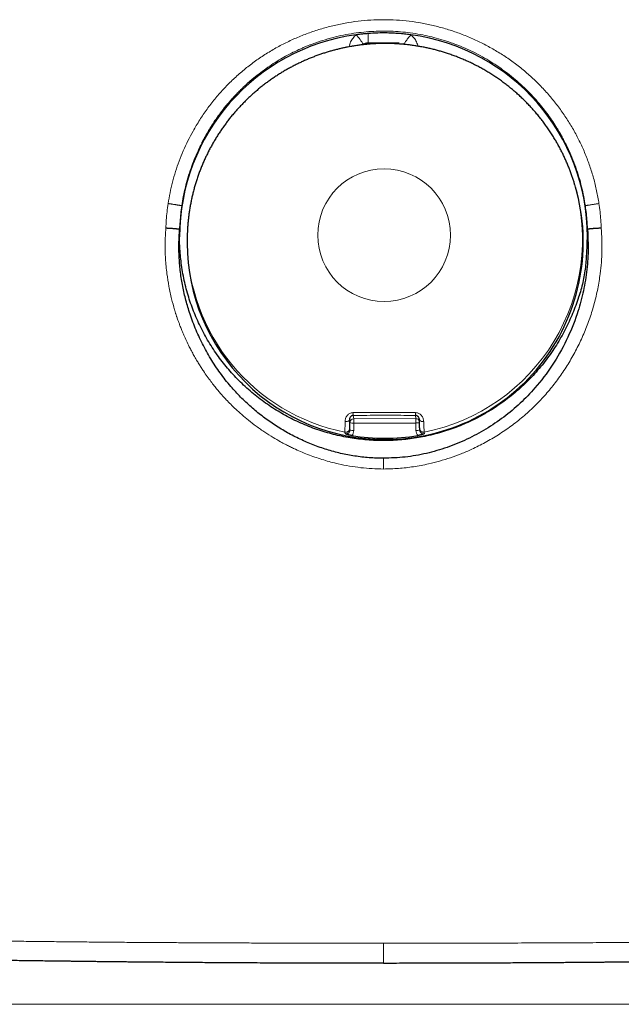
# Model space of a CAD drawing. Header units: millimetres. Extents: x 8 to 693, y 12 to 484.
# Tile 19 of 46: x 352 to 368, y 439 to 464. Entities that reach past the tile are written whole.
import ezdxf

# ---------------------------------------------------------------- set-up
doc = ezdxf.new("R2010")
doc.units = ezdxf.units.MM

msp = doc.modelspace()

# ---------------------------------------------------------------- linework, layer by layer
at = {"color": 7, "linetype": 'Continuous', "lineweight": 30}
for p, q in [((360.971, 463.533), (360.984, 463.545)), ((366.44, 459.868), (366.419, 459.938)), ((356.245, 458.68), (356.25, 458.781)), ((366.75, 458.783), (366.755, 458.674)), ((356.446, 458.493), (356.446, 458.42)), ((362.42, 453.901), (362.425, 453.869)), ((362.428, 453.646), (362.433, 453.604)), ((362.434, 453.604), (362.435, 453.6))]:
    msp.add_line(p, q, dxfattribs=at)
at = {"color": 252, "linetype": 'Continuous', "lineweight": 0}
for p, q in [((360.721, 453.991), (360.733, 453.907)), ((362.333, 453.908), (362.321, 453.992)), ((360.633, 453.808), (360.623, 453.876)), ((360.633, 453.615), (360.633, 453.808)), ((360.733, 453.907), (362.333, 453.908)), ((360.735, 453.796), (360.734, 453.603)), ((362.335, 453.796), (360.735, 453.796)), ((362.334, 453.604), (362.335, 453.796)), ((360.513, 453.518), (360.507, 453.56)), ((360.627, 453.657), (360.633, 453.615)), ((362.547, 453.561), (362.552, 453.519)), ((384.5, 438.833), (338.5, 438.833))]:
    msp.add_line(p, q, dxfattribs=at)
at = {"color": 252, "linetype": 'Continuous', "lineweight": 0, "flags": 128}
for points in [[(361.101, 463.583), (361.101, 463.583), (361.102, 463.583), (361.102, 463.585), (361.103, 463.591), (361.103, 463.6), (361.104, 463.612), (361.104, 463.626), (361.104, 463.644), (361.105, 463.664), (361.105, 463.686), (361.105, 463.71), (361.105, 463.736), (361.105, 463.763), (361.105, 463.792), (361.105, 463.821)], [(362.202, 463.789), (362.183, 463.766), (362.165, 463.742), (362.146, 463.719), (362.129, 463.696), (362.112, 463.675), (362.096, 463.654), (362.081, 463.635), (362.067, 463.617), (362.055, 463.6), (362.044, 463.586), (362.035, 463.573), (362.027, 463.563), (362.022, 463.555), (362.018, 463.549), (362.016, 463.545), (362.015, 463.544), (362.017, 463.545), (362.021, 463.548)], [(360.623, 453.876), (360.621, 453.868), (360.616, 453.86), (360.607, 453.853), (360.595, 453.846), (360.581, 453.84), (360.565, 453.836), (360.547, 453.833), (360.529, 453.832), (360.51, 453.832)], [(361.5, 452.888), (361.5, 452.878), (361.5, 452.864), (361.5, 452.848), (361.5, 452.829), (361.5, 452.808), (361.5, 452.785), (361.5, 452.759), (361.5, 452.732), (361.5, 452.703), (361.5, 452.674), (361.5, 452.643), (361.5, 452.612)], [(361.5, 440.405), (361.5, 440.366), (361.5, 440.328), (361.5, 440.29), (361.5, 440.252), (361.5, 440.216), (361.5, 440.18), (361.5, 440.146), (361.5, 440.113), (361.5, 440.082), (361.5, 440.053), (361.5, 440.026), (361.5, 440.001), (361.5, 439.978), (361.5, 439.958), (361.5, 439.941), (361.5, 439.926), (361.5, 439.914), (361.5, 439.905), (361.5, 439.899), (361.5, 439.896)]]:
    msp.add_lwpolyline(points, dxfattribs=at)
at = {"color": 7, "linetype": 'Continuous', "lineweight": 30, "flags": 128}
msp.add_lwpolyline([(361.5, 439.896), (361.5, 439.896), (361.5, 439.896)], dxfattribs=at)
at = {"color": 252, "linetype": 'Continuous', "lineweight": 0}
msp.add_circle((361.514, 458.632), 1.708, dxfattribs=at)
at = {"color": 7, "linetype": 'Continuous', "lineweight": 30}
for centre, radius, start, end in [((361.498, 458.588), 5.248, 97.6626, 179.9855), ((361.502, 458.588), 5.248, 0.0143, 82.3376), ((361.559, 458.455), 5.081, 269.7535, 16.147), ((361.514, 458.443), 5.068, 180.2538, 270.2641), ((361.531, 458.535), 5.132, 260.5105, 279.56)]:
    msp.add_arc(centre, radius, start, end, dxfattribs=at)
at = {"color": 252, "linetype": 'Continuous', "lineweight": 0}
for centre, radius, start, end in [((357.935, 461.418), 3.718, 34.8821, 39.6327), ((361.559, 458.525), 5.061, 281.2595, 16.2108), ((361.494, 458.51), 5.048, 180.1946, 258.7287), ((360.97, 454.056), 0.257, 178.316, 194.6694), ((361.911, 454.058), 0.415, 350.852, 0.9351), ((360.733, 453.807), 0.0999, 89.8567, 179.6744), ((360.711, 454.032), 0.238, 250.7977, 275.6597), ((358.589, 453.82), 2.146, 359.3384, 2.3134), ((362.333, 453.808), 0.0997, 23.9207, 90.187), ((360.189, 453.821), 2.146, 359.3384, 2.3134), ((362.345, 454.23), 0.433, 268.5788, 280.5421), ((362.51, 453.947), 0.116, 222.2967, 281.1317), ((360.711, 453.84), 0.238, 250.7977, 275.6597), ((360.536, 453.604), 0.198, 318.5953, 359.846), ((362.356, 453.859), 0.255, 265.1296, 287.3118), ((362.532, 453.604), 0.197, 179.9275, 221.339)]:
    msp.add_arc(centre, radius, start, end, dxfattribs=at)
for points, knots in [([(355.956, 459.445), (355.971, 459.538), (356.002, 459.724), (356.067, 459.999), (356.146, 460.271), (356.239, 460.539), (356.345, 460.803), (356.464, 461.06), (356.604, 461.326), (356.767, 461.599), (356.954, 461.875), (357.156, 462.137), (357.372, 462.386), (357.603, 462.62), (357.847, 462.841), (358.105, 463.047), (358.375, 463.237), (358.657, 463.412), (358.949, 463.569), (359.249, 463.71), (359.557, 463.832), (359.871, 463.938), (360.191, 464.024), (360.515, 464.092), (360.842, 464.141), (361.171, 464.172), (361.39, 464.176), (361.5, 464.178)], [0, 0, 0, 0, 0.035651, 0.07119, 0.106724, 0.142488, 0.178251, 0.213869, 0.249436, 0.291931, 0.333931, 0.375583, 0.417036, 0.458444, 0.499958, 0.541443, 0.583152, 0.625252, 0.666777, 0.70846, 0.750472, 0.792098, 0.833695, 0.875451, 0.917132, 0.958581, 1, 1, 1, 1]), ([(367.044, 459.445), (367.026, 459.554), (366.989, 459.773), (366.909, 460.095), (366.811, 460.411), (366.694, 460.72), (366.56, 461.021), (366.408, 461.313), (366.239, 461.596), (366.053, 461.868), (365.852, 462.129), (365.636, 462.377), (365.405, 462.613), (365.159, 462.835), (364.901, 463.042), (364.63, 463.234), (364.349, 463.408), (364.058, 463.566), (363.758, 463.707), (363.451, 463.831), (363.136, 463.936), (362.816, 464.023), (362.492, 464.092), (362.163, 464.141), (361.832, 464.172), (361.611, 464.176), (361.5, 464.178)], [0, 0, 0, 0, 0.041904, 0.08364, 0.125253, 0.166778, 0.208246, 0.249686, 0.291119, 0.332568, 0.374052, 0.415594, 0.457214, 0.498938, 0.540705, 0.582447, 0.624179, 0.665907, 0.707637, 0.74937, 0.791106, 0.832848, 0.874599, 0.916366, 0.95816, 1, 1, 1, 1]), ([(356.306, 459.387), (356.319, 459.466), (356.345, 459.626), (356.398, 459.868), (356.464, 460.114), (356.542, 460.353), (356.629, 460.584), (356.72, 460.798), (356.791, 460.945), (356.833, 461.027), (356.846, 461.053), (356.86, 461.078), (356.873, 461.104), (356.887, 461.13), (356.921, 461.191), (356.978, 461.292), (357.064, 461.434), (357.163, 461.585), (357.276, 461.744), (357.38, 461.88), (357.47, 461.991), (357.543, 462.076), (357.619, 462.162), (357.7, 462.249), (357.786, 462.337), (357.875, 462.425), (357.97, 462.514), (358.094, 462.624), (358.248, 462.752), (358.431, 462.89), (358.614, 463.017), (358.797, 463.132), (358.984, 463.24), (359.174, 463.339), (359.319, 463.408), (359.413, 463.449), (359.455, 463.467), (359.498, 463.485), (359.54, 463.502), (359.582, 463.519), (359.623, 463.535), (359.74, 463.579), (359.931, 463.645), (360.199, 463.722), (360.465, 463.783), (360.729, 463.829), (360.99, 463.861), (361.246, 463.881), (361.416, 463.883), (361.5, 463.884)], [0, 0, 0, 0, 0.031975, 0.064945, 0.098911, 0.133878, 0.165478, 0.197855, 0.226991, 0.230851, 0.234722, 0.238603, 0.242495, 0.246397, 0.250309, 0.270544, 0.292728, 0.316861, 0.342944, 0.370977, 0.385457, 0.400408, 0.415829, 0.43172, 0.448082, 0.464914, 0.482216, 0.499988, 0.531638, 0.562358, 0.592148, 0.621008, 0.648938, 0.678588, 0.707115, 0.713365, 0.719558, 0.725695, 0.731775, 0.737799, 0.743766, 0.749677, 0.787617, 0.824826, 0.861307, 0.897062, 0.932094, 0.966406, 1, 1, 1, 1]), ([(361.5, 463.884), (361.582, 463.883), (361.748, 463.881), (362, 463.862), (362.255, 463.831), (362.503, 463.789), (362.742, 463.736), (362.915, 463.689), (363.032, 463.654), (363.093, 463.635), (363.153, 463.616), (363.214, 463.595), (363.274, 463.573), (363.386, 463.532), (363.551, 463.466), (363.769, 463.368), (363.991, 463.254), (364.208, 463.13), (364.417, 462.996), (364.567, 462.89), (364.669, 462.815), (364.721, 462.774), (364.774, 462.732), (364.826, 462.69), (364.879, 462.646), (364.981, 462.558), (365.126, 462.426), (365.304, 462.247), (365.463, 462.071), (365.606, 461.899), (365.736, 461.728), (365.854, 461.56), (365.956, 461.401), (366.02, 461.295), (366.052, 461.238), (366.062, 461.221), (366.071, 461.205), (366.08, 461.188), (366.09, 461.172), (366.142, 461.076), (366.233, 460.9), (366.349, 460.641), (366.448, 460.384), (366.531, 460.129), (366.599, 459.878), (366.654, 459.631), (366.681, 459.468), (366.694, 459.387)], [0, 0, 0, 0, 0.03291, 0.06651, 0.100802, 0.135789, 0.167155, 0.199064, 0.207511, 0.215996, 0.224518, 0.233078, 0.241675, 0.250309, 0.280804, 0.312748, 0.34614, 0.380983, 0.412845, 0.445832, 0.454658, 0.463561, 0.472541, 0.481598, 0.490733, 0.499944, 0.53563, 0.569369, 0.601161, 0.631005, 0.658901, 0.687338, 0.713419, 0.734422, 0.737037, 0.739621, 0.742174, 0.744695, 0.747186, 0.749645, 0.788552, 0.826409, 0.863216, 0.898977, 0.933692, 0.967366, 1, 1, 1, 1]), ([(360.798, 463.789), (360.783, 463.776), (360.753, 463.751), (360.714, 463.707), (360.68, 463.658), (360.651, 463.605), (360.629, 463.55), (360.615, 463.507), (360.612, 463.484), (360.611, 463.479)], [0, 0, 0, 0, 0.1595734, 0.3183479, 0.4784583, 0.6419871, 0.8048222, 0.9664532, 1, 1, 1, 1]), ([(362.386, 463.496), (362.381, 463.513), (362.371, 463.551), (362.349, 463.605), (362.32, 463.658), (362.286, 463.706), (362.247, 463.751), (362.217, 463.776), (362.202, 463.789)], [0, 0, 0, 0, 0.155931, 0.327841, 0.497616, 0.66473, 0.831435, 1, 1, 1, 1]), ([(355.956, 459.445), (355.946, 459.374), (355.927, 459.233), (355.908, 459.021), (355.901, 458.88), (355.898, 458.809)], [0, 0, 0, 0, 0.3349009, 0.6680592, 1, 1, 1, 1]), ([(355.956, 459.445), (355.965, 459.444), (355.985, 459.441), (356.015, 459.436), (356.047, 459.432), (356.079, 459.427), (356.111, 459.422), (356.142, 459.417), (356.172, 459.412), (356.2, 459.408), (356.225, 459.403), (356.247, 459.4), (356.266, 459.396), (356.281, 459.393), (356.293, 459.391), (356.301, 459.389), (356.305, 459.388), (356.306, 459.388), (356.306, 459.387)], [0, 0, 0, 0, 0.056044, 0.114429, 0.174982, 0.237469, 0.301593, 0.367001, 0.433295, 0.50004, 0.566783, 0.633072, 0.698474, 0.762587, 0.825062, 0.885602, 0.943972, 1, 1, 1, 1]), ([(356.252, 458.779), (356.255, 458.847), (356.261, 458.983), (356.279, 459.186), (356.297, 459.32), (356.306, 459.387)], [0, 0, 0, 0, 0.334911, 0.668239, 1, 1, 1, 1]), ([(366.694, 459.387), (366.694, 459.388), (366.695, 459.388), (366.699, 459.389), (366.707, 459.391), (366.719, 459.393), (366.734, 459.396), (366.753, 459.4), (366.775, 459.403), (366.8, 459.408), (366.828, 459.412), (366.858, 459.417), (366.889, 459.422), (366.921, 459.427), (366.953, 459.432), (366.985, 459.436), (367.015, 459.441), (367.035, 459.444), (367.044, 459.445)], [0, 0, 0, 0, 0.056028, 0.114398, 0.174938, 0.237412, 0.301526, 0.366928, 0.433217, 0.49996, 0.566705, 0.632999, 0.698407, 0.762531, 0.825018, 0.885571, 0.943956, 1, 1, 1, 1]), ([(366.694, 459.387), (366.703, 459.321), (366.721, 459.187), (366.739, 458.985), (366.745, 458.849), (366.748, 458.782)], [0, 0, 0, 0, 0.331729, 0.665056, 1, 1, 1, 1]), ([(367.044, 459.445), (367.054, 459.375), (367.073, 459.234), (367.092, 459.023), (367.099, 458.882), (367.102, 458.812)], [0, 0, 0, 0, 0.334898, 0.668057, 1, 1, 1, 1]), ([(355.898, 458.809), (355.89, 458.679), (355.873, 458.418), (355.884, 458.026), (355.918, 457.657), (355.973, 457.311), (356.04, 457.003), (356.097, 456.794), (356.131, 456.681), (356.14, 456.65), (356.15, 456.619), (356.16, 456.588), (356.17, 456.557), (356.18, 456.527), (356.193, 456.489), (356.212, 456.435), (356.238, 456.364), (356.271, 456.274), (356.313, 456.17), (356.365, 456.048), (356.428, 455.909), (356.493, 455.774), (356.558, 455.648), (356.62, 455.533), (356.684, 455.422), (356.746, 455.319), (356.805, 455.226), (356.876, 455.117), (356.96, 454.996), (357.054, 454.868), (357.141, 454.755), (357.221, 454.656), (357.293, 454.572), (357.368, 454.485), (357.458, 454.388), (357.57, 454.272), (357.702, 454.144), (357.855, 454.006), (358.029, 453.86), (358.228, 453.708), (358.439, 453.56), (358.649, 453.427), (358.805, 453.337), (358.911, 453.28), (358.97, 453.249), (359.027, 453.219), (359.081, 453.192), (359.133, 453.167), (359.183, 453.143), (359.333, 453.073), (359.589, 452.966), (359.958, 452.84), (360.303, 452.749), (360.622, 452.685), (360.913, 452.644), (361.206, 452.618), (361.402, 452.614), (361.5, 452.612)], [0, 0, 0, 0, 0.041774, 0.083497, 0.125207, 0.160257, 0.195324, 0.226203, 0.229671, 0.233138, 0.236606, 0.240074, 0.243542, 0.247011, 0.250479, 0.256409, 0.2651, 0.27501, 0.287051, 0.301222, 0.317525, 0.33596, 0.349184, 0.363322, 0.377826, 0.390191, 0.402011, 0.413288, 0.432073, 0.449124, 0.464443, 0.47803, 0.489886, 0.500012, 0.515006, 0.532334, 0.552, 0.574007, 0.598358, 0.625055, 0.65434, 0.680931, 0.704822, 0.712259, 0.719388, 0.726212, 0.732728, 0.738938, 0.74484, 0.750436, 0.791962, 0.83348, 0.875003, 0.90617, 0.937374, 0.968641, 1, 1, 1, 1]), ([(367.102, 458.812), (367.109, 458.714), (367.122, 458.519), (367.122, 458.225), (367.108, 457.93), (367.075, 457.605), (367.017, 457.251), (366.928, 456.871), (366.813, 456.498), (366.675, 456.133), (366.513, 455.779), (366.328, 455.437), (366.121, 455.107), (365.894, 454.793), (365.646, 454.495), (365.378, 454.215), (365.089, 453.954), (364.782, 453.712), (364.458, 453.491), (364.121, 453.292), (363.799, 453.131), (363.498, 453.002), (363.222, 452.901), (362.943, 452.814), (362.627, 452.733), (362.274, 452.667), (361.887, 452.621), (361.629, 452.615), (361.5, 452.612)], [0, 0, 0, 0, 0.031198, 0.062463, 0.093887, 0.125562, 0.166997, 0.208563, 0.250454, 0.292013, 0.333543, 0.375225, 0.416942, 0.458449, 0.499926, 0.541337, 0.582962, 0.624999, 0.666835, 0.7086, 0.75048, 0.782036, 0.813351, 0.84451, 0.875597, 0.917561, 0.95895, 1, 1, 1, 1]), ([(360.51, 453.832), (360.511, 453.846), (360.512, 453.874), (360.523, 453.915), (360.541, 453.954), (360.564, 453.99), (360.593, 454.02), (360.628, 454.043), (360.669, 454.06), (360.698, 454.062), (360.713, 454.063)], [0, 0, 0, 0, 0.13118, 0.260959, 0.388539, 0.513273, 0.635078, 0.754892, 0.875139, 1, 1, 1, 1]), ([(360.713, 454.063), (360.847, 454.065), (361.115, 454.069), (361.519, 454.071), (361.923, 454.07), (362.192, 454.066), (362.326, 454.064)], [0, 0, 0, 0, 0.2497862, 0.49981, 0.7499287, 1, 1, 1, 1]), ([(362.321, 453.992), (362.221, 453.992), (362.022, 453.994), (361.723, 453.995), (361.406, 453.995), (361.072, 453.994), (360.838, 453.992), (360.721, 453.991)], [0, 0, 0, 0, 0.186605, 0.373402, 0.560246, 0.780312, 1, 1, 1, 1]), ([(362.326, 454.064), (362.341, 454.063), (362.37, 454.061), (362.411, 454.045), (362.446, 454.021), (362.476, 453.991), (362.5, 453.956), (362.518, 453.917), (362.53, 453.875), (362.532, 453.847), (362.533, 453.833)], [0, 0, 0, 0, 0.124834, 0.245091, 0.364946, 0.486804, 0.611583, 0.739177, 0.868921, 1, 1, 1, 1]), ([(360.507, 453.561), (360.507, 453.571), (360.507, 453.592), (360.508, 453.661), (360.509, 453.746), (360.51, 453.804), (360.51, 453.832)], [0, 0, 0, 0, 0.271332, 0.544625, 0.779335, 1, 1, 1, 1]), ([(362.533, 453.833), (362.534, 453.805), (362.535, 453.747), (362.539, 453.662), (362.544, 453.593), (362.546, 453.572), (362.547, 453.562)], [0, 0, 0, 0, 0.22072, 0.455364, 0.7286824, 1, 1, 1, 1]), ([(360.513, 453.518), (360.518, 453.517), (360.53, 453.515), (360.549, 453.517), (360.568, 453.522), (360.588, 453.531), (360.605, 453.546), (360.62, 453.565), (360.631, 453.589), (360.632, 453.606), (360.633, 453.615)], [0, 0, 0, 0, 0.097209, 0.202362, 0.315458, 0.436495, 0.565472, 0.702385, 0.84723, 1, 1, 1, 1]), ([(362.429, 453.646), (362.429, 453.643), (362.43, 453.632), (362.436, 453.615), (362.448, 453.596), (362.463, 453.581), (362.482, 453.569), (362.503, 453.561), (362.525, 453.558), (362.54, 453.56), (362.547, 453.561)], [0, 0, 0, 0, 0.058332, 0.192856, 0.32738, 0.461904, 0.596428, 0.730952, 0.865476, 1, 1, 1, 1]), ([(362.435, 453.6), (362.435, 453.597), (362.436, 453.585), (362.446, 453.563), (362.464, 453.541), (362.488, 453.527), (362.508, 453.519), (362.53, 453.516), (362.545, 453.518), (362.552, 453.519)], [0, 0, 0, 0, 0.066155, 0.214268, 0.448524, 0.590376, 0.727189, 0.858969, 1, 1, 1, 1]), ([(361.5, 440.405), (361.34, 440.405), (361.019, 440.405), (360.538, 440.406), (360.057, 440.406), (359.577, 440.407), (359.101, 440.408), (358.628, 440.409), (358.16, 440.411), (357.693, 440.412), (357.225, 440.414), (356.755, 440.416), (356.285, 440.419), (355.817, 440.422), (355.353, 440.425), (354.891, 440.428), (354.433, 440.432), (353.978, 440.436), (353.527, 440.44), (353.079, 440.445), (352.633, 440.45), (352.191, 440.455), (351.754, 440.461), (351.323, 440.467), (350.898, 440.472), (350.477, 440.479), (350.043, 440.485), (349.596, 440.492), (349.285, 440.498), (349.122, 440.5), (349.104, 440.501), (349.086, 440.501), (349.068, 440.501), (349.05, 440.502), (349.038, 440.502), (349.025, 440.502), (349.011, 440.502), (348.991, 440.503), (348.966, 440.503), (348.935, 440.504), (348.898, 440.504), (348.85, 440.505), (348.79, 440.506), (348.717, 440.508), (348.634, 440.509), (348.542, 440.511), (348.443, 440.513), (348.335, 440.515), (348.22, 440.518), (348.097, 440.52), (347.969, 440.523), (347.837, 440.526), (347.702, 440.528), (347.56, 440.532), (347.412, 440.535), (347.258, 440.538), (347.099, 440.542), (346.935, 440.546), (346.766, 440.55), (346.59, 440.554), (346.409, 440.559), (346.223, 440.564), (346.032, 440.569), (345.836, 440.574), (345.699, 440.578), (345.62, 440.58), (345.6, 440.581), (345.58, 440.581), (345.56, 440.582), (345.54, 440.582), (345.52, 440.583), (345.502, 440.583), (345.439, 440.585), (345.264, 440.59), (344.979, 440.599), (344.633, 440.61), (344.292, 440.621), (343.955, 440.632), (343.622, 440.644), (343.294, 440.656), (342.972, 440.669), (342.656, 440.681), (342.347, 440.694), (342.045, 440.707), (341.75, 440.721), (341.462, 440.735), (341.182, 440.749), (340.909, 440.763), (340.643, 440.777), (340.386, 440.791), (340.138, 440.806), (339.899, 440.821), (339.668, 440.836), (339.442, 440.851), (339.223, 440.866), (339.011, 440.882), (338.807, 440.898), (338.611, 440.914), (338.423, 440.93), (338.244, 440.947), (338.132, 440.958), (338.075, 440.964)], [0, 0, 0, 0, 0.015777, 0.03156, 0.047347, 0.063137, 0.078927, 0.094433, 0.109935, 0.125431, 0.140918, 0.156709, 0.172485, 0.188242, 0.203978, 0.219689, 0.235371, 0.251022, 0.266627, 0.282245, 0.297893, 0.313558, 0.329232, 0.344631, 0.360036, 0.375444, 0.390855, 0.408116, 0.425377, 0.426057, 0.426738, 0.427418, 0.428099, 0.428779, 0.429456, 0.429562, 0.430246, 0.430997, 0.43188, 0.433103, 0.434514, 0.436112, 0.438593, 0.441423, 0.444601, 0.448127, 0.452001, 0.456145, 0.460625, 0.46544, 0.470591, 0.475646, 0.480986, 0.486613, 0.492525, 0.498723, 0.505087, 0.511727, 0.518643, 0.525834, 0.533301, 0.541043, 0.549061, 0.557354, 0.565797, 0.566641, 0.567487, 0.568336, 0.569187, 0.570041, 0.570898, 0.571757, 0.572371, 0.579036, 0.594403, 0.609769, 0.625134, 0.640498, 0.656176, 0.671852, 0.687529, 0.703205, 0.718881, 0.734558, 0.750235, 0.765878, 0.781522, 0.797168, 0.812815, 0.828463, 0.843835, 0.859209, 0.874587, 0.889967, 0.905667, 0.921371, 0.937081, 0.952798, 0.968523, 0.984257, 1, 1, 1, 1]), ([(361.5, 440.405), (361.739, 440.405), (362.216, 440.405), (362.93, 440.406), (363.64, 440.407), (364.346, 440.409), (365.048, 440.411), (365.734, 440.414), (366.402, 440.417), (367.054, 440.42), (367.703, 440.425), (368.349, 440.429), (369.004, 440.435), (369.666, 440.441), (370.333, 440.448), (370.992, 440.456), (371.642, 440.464), (372.283, 440.474), (372.902, 440.483), (373.501, 440.493), (374.08, 440.504), (374.651, 440.515), (375.212, 440.526), (375.776, 440.539), (376.341, 440.552), (376.904, 440.567), (377.455, 440.582), (377.992, 440.598), (378.516, 440.614), (379.017, 440.631), (379.495, 440.648), (379.951, 440.665), (380.394, 440.683), (380.824, 440.701), (381.248, 440.721), (381.666, 440.741), (382.076, 440.762), (382.47, 440.783), (382.848, 440.805), (383.208, 440.827), (383.545, 440.85), (383.859, 440.872), (384.15, 440.894), (384.426, 440.917), (384.686, 440.94), (384.845, 440.956), (384.925, 440.964)], [0, 0, 0, 0, 0.023531, 0.046955, 0.070297, 0.093578, 0.11682, 0.140046, 0.161947, 0.183869, 0.205826, 0.227836, 0.249912, 0.273333, 0.296697, 0.320015, 0.343299, 0.366562, 0.389814, 0.411739, 0.433675, 0.455631, 0.477618, 0.499643, 0.523017, 0.546371, 0.569708, 0.593031, 0.616343, 0.639645, 0.661609, 0.68357, 0.705528, 0.727487, 0.749447, 0.772744, 0.796049, 0.819364, 0.842694, 0.866042, 0.889411, 0.911468, 0.933552, 0.955665, 0.977813, 1, 1, 1, 1])]:
    msp.add_open_spline(points, degree=3, knots=knots, dxfattribs=at)
at = {"color": 7, "linetype": 'Continuous', "lineweight": 30}
for points, knots in [([(361.105, 463.821), (361.074, 463.819), (361.01, 463.814), (360.907, 463.803), (360.837, 463.794), (360.798, 463.789)], [0, 0, 0, 0, 0.309981, 0.619961, 1, 1, 1, 1]), ([(361.895, 463.821), (361.845, 463.825), (361.745, 463.832), (361.563, 463.837), (361.35, 463.837), (361.187, 463.827), (361.105, 463.821)], [0, 0, 0, 0, 0.1898571, 0.3798693, 0.689597, 1, 1, 1, 1]), ([(362.202, 463.789), (362.174, 463.793), (362.119, 463.8), (362.017, 463.811), (361.942, 463.818), (361.895, 463.821)], [0, 0, 0, 0, 0.26933, 0.538661, 1, 1, 1, 1]), ([(366.419, 459.938), (366.419, 459.938), (366.419, 459.938), (366.419, 459.938), (366.419, 459.938), (366.419, 459.939), (366.419, 459.939), (366.418, 459.943), (366.414, 459.954), (366.407, 459.98), (366.39, 460.034), (366.364, 460.114), (366.331, 460.21), (366.294, 460.31), (366.255, 460.409), (366.213, 460.509), (366.169, 460.608), (366.123, 460.706), (366.075, 460.803), (366.025, 460.899), (365.972, 460.994), (365.916, 461.092), (365.855, 461.191), (365.789, 461.292), (365.722, 461.392), (365.652, 461.49), (365.58, 461.586), (365.506, 461.68), (365.43, 461.772), (365.351, 461.862), (365.271, 461.95), (365.189, 462.037), (365.104, 462.121), (365.018, 462.203), (364.93, 462.283), (364.839, 462.361), (364.748, 462.437), (364.654, 462.511), (364.558, 462.583), (364.461, 462.652), (364.362, 462.72), (364.262, 462.784), (364.159, 462.847), (364.056, 462.907), (363.95, 462.965), (363.844, 463.02), (363.736, 463.073), (363.626, 463.123), (363.515, 463.171), (363.403, 463.216), (363.29, 463.259), (363.179, 463.298), (363.072, 463.333), (362.967, 463.364), (362.862, 463.393), (362.756, 463.42), (362.65, 463.445), (362.543, 463.468), (362.436, 463.488), (362.329, 463.505), (362.221, 463.521), (362.113, 463.534), (362.005, 463.545), (361.896, 463.554), (361.788, 463.56), (361.68, 463.564), (361.572, 463.566), (361.465, 463.565), (361.359, 463.562), (361.254, 463.558), (361.154, 463.551), (361.065, 463.543), (360.987, 463.535), (360.904, 463.526), (360.846, 463.517), (360.81, 463.512)], [0, 0, 0, 0, 0.000002, 0.00002, 0.000042, 0.00008, 0.000168, 0.000436, 0.001638, 0.004689, 0.011665, 0.025123, 0.039428, 0.054094, 0.068929, 0.083843, 0.0988, 0.113782, 0.12878, 0.143788, 0.158804, 0.173826, 0.19052, 0.2072, 0.223833, 0.240427, 0.25699, 0.273526, 0.290043, 0.306543, 0.32303, 0.339508, 0.355978, 0.372444, 0.388908, 0.405371, 0.421836, 0.438305, 0.454778, 0.471258, 0.487747, 0.504245, 0.520756, 0.537281, 0.553822, 0.57038, 0.586959, 0.60356, 0.620187, 0.636842, 0.653529, 0.670251, 0.685277, 0.7003, 0.715321, 0.730338, 0.74535, 0.760358, 0.775359, 0.790353, 0.805338, 0.820312, 0.835271, 0.850213, 0.86513, 0.880014, 0.89485, 0.909615, 0.924265, 0.938708, 0.952726, 0.965606, 0.97568, 0.985, 1, 1, 1, 1]), ([(360.984, 463.545), (360.992, 463.55), (361.008, 463.561), (361.037, 463.572), (361.068, 463.581), (361.09, 463.582), (361.102, 463.583)], [0, 0, 0, 0, 0.227209, 0.473208, 0.73302, 1, 1, 1, 1]), ([(361.102, 463.583), (361.16, 463.583), (361.274, 463.584), (361.442, 463.584), (361.601, 463.584), (361.752, 463.584), (361.851, 463.583), (361.898, 463.583)], [0, 0, 0, 0, 0.219844, 0.429926, 0.630064, 0.820122, 1, 1, 1, 1]), ([(360.81, 463.512), (360.772, 463.507), (360.718, 463.499), (360.638, 463.485), (360.569, 463.472), (360.487, 463.455), (360.4, 463.436), (360.31, 463.415), (360.218, 463.391), (360.123, 463.365), (360.027, 463.336), (359.93, 463.305), (359.833, 463.271), (359.735, 463.235), (359.637, 463.197), (359.539, 463.157), (359.441, 463.114), (359.344, 463.069), (359.247, 463.022), (359.151, 462.972), (359.056, 462.921), (358.961, 462.867), (358.867, 462.811), (358.775, 462.752), (358.683, 462.692), (358.593, 462.63), (358.503, 462.565), (358.415, 462.499), (358.329, 462.43), (358.243, 462.36), (358.159, 462.287), (358.077, 462.213), (357.996, 462.137), (357.917, 462.059), (357.84, 461.979), (357.764, 461.898), (357.69, 461.815), (357.617, 461.73), (357.547, 461.644), (357.479, 461.556), (357.412, 461.466), (357.347, 461.375), (357.285, 461.283), (357.224, 461.189), (357.166, 461.094), (357.109, 460.998), (357.055, 460.901), (357.003, 460.802), (356.953, 460.703), (356.906, 460.602), (356.86, 460.5), (356.817, 460.398), (356.777, 460.295), (356.738, 460.19), (356.702, 460.086), (356.669, 459.98), (356.637, 459.875), (356.608, 459.768), (356.582, 459.662), (356.558, 459.555), (356.536, 459.448), (356.517, 459.341), (356.5, 459.235), (356.485, 459.129), (356.473, 459.024), (356.463, 458.921), (356.456, 458.819), (356.451, 458.722), (356.448, 458.632), (356.446, 458.564), (356.446, 458.521), (356.446, 458.503), (356.446, 458.496), (356.446, 458.494), (356.446, 458.493), (356.446, 458.493), (356.446, 458.493), (356.446, 458.493)], [0, 0, 0, 0, 0.015985, 0.022578, 0.033512, 0.04489, 0.057114, 0.069887, 0.083089, 0.096625, 0.110426, 0.124443, 0.138637, 0.152979, 0.167447, 0.182022, 0.19669, 0.211438, 0.226256, 0.241138, 0.256074, 0.27106, 0.286091, 0.301161, 0.316267, 0.331406, 0.346574, 0.36177, 0.37699, 0.392232, 0.407494, 0.422775, 0.438072, 0.453385, 0.468712, 0.484051, 0.499401, 0.514761, 0.530129, 0.545504, 0.560886, 0.576273, 0.591663, 0.607056, 0.62245, 0.637845, 0.653237, 0.668627, 0.684012, 0.69939, 0.71476, 0.730119, 0.745466, 0.760796, 0.776107, 0.791394, 0.806654, 0.82188, 0.837065, 0.852201, 0.867277, 0.882277, 0.897183, 0.911967, 0.926589, 0.940989, 0.955069, 0.968651, 0.981364, 0.992267, 0.997133, 0.999048, 0.999803, 0.999925, 0.999969, 0.999991, 1, 1, 1, 1]), ([(356.252, 458.779), (356.252, 458.78), (356.252, 458.78), (356.247, 458.782), (356.238, 458.783), (356.226, 458.785), (356.211, 458.787), (356.192, 458.789), (356.17, 458.791), (356.144, 458.793), (356.116, 458.795), (356.086, 458.798), (356.055, 458.8), (356.022, 458.802), (355.99, 458.804), (355.958, 458.806), (355.928, 458.808), (355.908, 458.809), (355.898, 458.809)], [0, 0, 0, 0, 0.057403, 0.116859, 0.178139, 0.240954, 0.304966, 0.36979, 0.435016, 0.500213, 0.567001, 0.633316, 0.698722, 0.762821, 0.825261, 0.885748, 0.944051, 1, 1, 1, 1]), ([(361.5, 452.888), (361.376, 452.891), (361.128, 452.897), (360.759, 452.941), (360.395, 453.011), (360.039, 453.108), (359.69, 453.229), (359.351, 453.375), (359.023, 453.544), (358.708, 453.734), (358.407, 453.946), (358.121, 454.177), (357.851, 454.427), (357.584, 454.713), (357.323, 455.038), (357.076, 455.402), (356.858, 455.786), (356.671, 456.186), (356.523, 456.576), (356.411, 456.953), (356.329, 457.312), (356.271, 457.676), (356.238, 458.043), (356.229, 458.411), (356.245, 458.657), (356.252, 458.779)], [0, 0, 0, 0, 0.041926, 0.083686, 0.125354, 0.166984, 0.20861, 0.250251, 0.291914, 0.333596, 0.375287, 0.416974, 0.458646, 0.500293, 0.550264, 0.600276, 0.650319, 0.700374, 0.750415, 0.79209, 0.833728, 0.875327, 0.91689, 0.958437, 1, 1, 1, 1]), ([(356.25, 458.59), (356.25, 458.605), (356.25, 458.634), (356.251, 458.667), (356.251, 458.687), (356.251, 458.696), (356.251, 458.705), (356.251, 458.713), (356.252, 458.721), (356.252, 458.732), (356.252, 458.746), (356.253, 458.761), (356.253, 458.775), (356.254, 458.787), (356.254, 458.801), (356.255, 458.816), (356.255, 458.831), (356.256, 458.839), (356.256, 458.844), (356.256, 458.847), (356.256, 458.851), (356.257, 458.855), (356.257, 458.856), (356.257, 458.857), (356.257, 458.857), (356.257, 458.857), (356.256, 458.856), (356.256, 458.855), (356.256, 458.854), (356.256, 458.853), (356.256, 458.852), (356.256, 458.851), (356.256, 458.85), (356.256, 458.848), (356.256, 458.847), (356.256, 458.846), (356.256, 458.844), (356.256, 458.843), (356.256, 458.842), (356.256, 458.842)], [0, 0, 0, 0, 0.08333, 0.155604, 0.172709, 0.189059, 0.204653, 0.219494, 0.233581, 0.246916, 0.277761, 0.305508, 0.330188, 0.351845, 0.370545, 0.404531, 0.435263, 0.464476, 0.474247, 0.484146, 0.494246, 0.534296, 0.588624, 0.615867, 0.645764, 0.678334, 0.713592, 0.746915, 0.767309, 0.789114, 0.812331, 0.834382, 0.857571, 0.8819, 0.907367, 0.933974, 0.961721, 0.990607, 1, 1, 1, 1]), ([(366.748, 458.782), (366.757, 458.597), (366.777, 458.229), (366.733, 457.677), (366.638, 457.132), (366.472, 456.541), (366.217, 455.915), (365.854, 455.275), (365.447, 454.737), (365.021, 454.297), (364.598, 453.942), (364.14, 453.632), (363.652, 453.37), (363.139, 453.16), (362.606, 453.006), (362.057, 452.907), (361.686, 452.894), (361.5, 452.888)], [0, 0, 0, 0, 0.062332, 0.12467, 0.187085, 0.24959, 0.332987, 0.41637, 0.499638, 0.562103, 0.62463, 0.687176, 0.7497, 0.812181, 0.874644, 0.937186, 1, 1, 1, 1]), ([(366.748, 458.782), (366.747, 458.799), (366.746, 458.821), (366.743, 458.869), (366.742, 458.875), (366.743, 458.867), (366.744, 458.848), (366.745, 458.822), (366.746, 458.788), (366.749, 458.709), (366.75, 458.643), (366.75, 458.59)], [0, 0, 0, 0, 0.495525, 0.621412, 0.688487, 0.744567, 0.769461, 0.794803, 0.824305, 0.860418, 1, 1, 1, 1]), ([(367.102, 458.812), (367.092, 458.811), (367.072, 458.81), (367.042, 458.808), (367.01, 458.806), (366.978, 458.804), (366.945, 458.802), (366.919, 458.8), (366.899, 458.799), (366.884, 458.798), (366.869, 458.796), (366.853, 458.795), (366.834, 458.794), (366.813, 458.792), (366.795, 458.79), (366.778, 458.788), (366.765, 458.786), (366.755, 458.784), (366.751, 458.783), (366.75, 458.783)], [0, 0, 0, 0, 0.060074, 0.12268, 0.187634, 0.254687, 0.323524, 0.393767, 0.429299, 0.465019, 0.500867, 0.536782, 0.595607, 0.657818, 0.723023, 0.790724, 0.86034, 0.931217, 1, 1, 1, 1]), ([(366.739, 458.59), (366.737, 458.525), (366.733, 458.394), (366.725, 458.199), (366.712, 458.004), (366.695, 457.808), (366.668, 457.612), (366.63, 457.416), (366.581, 457.222), (366.52, 457.024), (366.448, 456.82), (366.365, 456.611), (366.275, 456.406), (366.177, 456.202), (366.068, 456.001), (365.95, 455.803), (365.823, 455.61), (365.688, 455.423), (365.543, 455.24), (365.39, 455.064), (365.229, 454.894), (365.059, 454.73), (364.88, 454.573), (364.691, 454.422), (364.496, 454.28), (364.301, 454.151), (364.107, 454.034), (363.916, 453.93), (363.72, 453.833), (363.519, 453.744), (363.312, 453.663), (363.099, 453.591), (362.884, 453.527), (362.668, 453.473), (362.452, 453.429), (362.237, 453.394), (362.021, 453.368), (361.802, 453.35), (361.58, 453.342), (361.356, 453.343), (361.132, 453.354), (360.911, 453.375), (360.693, 453.404), (360.478, 453.442), (360.265, 453.489), (360.052, 453.545), (359.84, 453.61), (359.628, 453.686), (359.42, 453.77), (359.218, 453.862), (359.021, 453.962), (358.831, 454.07), (358.645, 454.185), (358.462, 454.308), (358.283, 454.441), (358.108, 454.583), (357.939, 454.732), (357.779, 454.886), (357.626, 455.046), (357.482, 455.21), (357.345, 455.379), (357.214, 455.556), (357.09, 455.74), (356.972, 455.931), (356.862, 456.127), (356.762, 456.326), (356.671, 456.526), (356.59, 456.729), (356.517, 456.934), (356.452, 457.144), (356.395, 457.359), (356.347, 457.578), (356.309, 457.799), (356.283, 457.995), (356.267, 458.163), (356.257, 458.305), (356.251, 458.447), (356.25, 458.542), (356.25, 458.59)], [0, 0, 0, 0, 0.011863, 0.023729, 0.035591, 0.047449, 0.059529, 0.071626, 0.083724, 0.095805, 0.10942, 0.123043, 0.136665, 0.150277, 0.164249, 0.178234, 0.192219, 0.206191, 0.220348, 0.234519, 0.248689, 0.262846, 0.27748, 0.29213, 0.30678, 0.321415, 0.334636, 0.347868, 0.3611, 0.37432, 0.387928, 0.401549, 0.41517, 0.428779, 0.441973, 0.455179, 0.468385, 0.48158, 0.495156, 0.508745, 0.522334, 0.535911, 0.549127, 0.562354, 0.575581, 0.588797, 0.602394, 0.616004, 0.629613, 0.64321, 0.656463, 0.669727, 0.682992, 0.696245, 0.709885, 0.723538, 0.737191, 0.750831, 0.764051, 0.777283, 0.790515, 0.803735, 0.81734, 0.830957, 0.844574, 0.858179, 0.871396, 0.884625, 0.897854, 0.911072, 0.924672, 0.938284, 0.951897, 0.965497, 0.97411, 0.982723, 0.991361, 1, 1, 1, 1]), ([(360.721, 453.991), (360.715, 453.99), (360.702, 453.989), (360.684, 453.983), (360.667, 453.973), (360.652, 453.959), (360.639, 453.942), (360.63, 453.922), (360.624, 453.9), (360.623, 453.884), (360.623, 453.876)], [0, 0, 0, 0, 0.091519, 0.189646, 0.296322, 0.41306, 0.541016, 0.68107, 0.833893, 1, 1, 1, 1]), ([(362.421, 453.894), (362.421, 453.896), (362.42, 453.906), (362.414, 453.923), (362.404, 453.943), (362.391, 453.96), (362.375, 453.974), (362.358, 453.984), (362.34, 453.99), (362.327, 453.991), (362.321, 453.992)], [0, 0, 0, 0, 0.0589496, 0.2314105, 0.3894621, 0.5338611, 0.6655997, 0.7859836, 0.8967211, 1, 1, 1, 1]), ([(360.623, 453.876), (360.623, 453.867), (360.623, 453.849), (360.624, 453.823), (360.624, 453.798), (360.624, 453.776), (360.624, 453.755), (360.625, 453.734), (360.625, 453.714), (360.626, 453.696), (360.626, 453.682), (360.626, 453.672), (360.627, 453.665), (360.627, 453.661), (360.627, 453.659), (360.627, 453.658)], [0, 0, 0, 0, 0.093103, 0.182021, 0.266884, 0.347843, 0.425071, 0.498767, 0.588481, 0.671649, 0.749227, 0.810255, 0.874001, 0.927614, 1, 1, 1, 1]), ([(362.426, 453.67), (362.426, 453.671), (362.426, 453.674), (362.426, 453.681), (362.425, 453.69), (362.425, 453.7), (362.425, 453.71), (362.425, 453.723), (362.424, 453.744), (362.424, 453.777), (362.423, 453.824), (362.423, 453.859), (362.423, 453.877)], [0, 0, 0, 0, 0.029935, 0.105797, 0.158443, 0.214396, 0.273958, 0.337376, 0.404858, 0.582841, 0.78069, 1, 1, 1, 1]), ([(360.685, 453.473), (360.677, 453.474), (360.661, 453.477), (360.642, 453.481), (360.628, 453.484), (360.619, 453.486), (360.609, 453.489), (360.599, 453.491), (360.585, 453.495), (360.566, 453.501), (360.54, 453.509), (360.522, 453.515), (360.513, 453.518)], [0, 0, 0, 0, 0.116279, 0.236511, 0.28639, 0.337516, 0.39004, 0.4441, 0.499825, 0.63169, 0.798191, 1, 1, 1, 1]), ([(362.552, 453.519), (362.547, 453.517), (362.538, 453.514), (362.524, 453.509), (362.511, 453.505), (362.499, 453.501), (362.488, 453.498), (362.473, 453.494), (362.455, 453.489), (362.431, 453.483), (362.407, 453.478), (362.391, 453.475), (362.383, 453.474)], [0, 0, 0, 0, 0.1053404, 0.2018066, 0.2894506, 0.3683416, 0.438575, 0.5002869, 0.6364463, 0.7634505, 0.8836965, 1, 1, 1, 1]), ([(362.426, 453.668), (362.427, 453.665), (362.427, 453.655), (362.428, 453.65), (362.428, 453.646)], [0, 0, 0, 0, 0.288695, 1, 1, 1, 1]), ([(338.497, 440.463), (338.514, 440.462), (338.546, 440.459), (338.594, 440.454), (338.638, 440.45), (338.68, 440.447), (338.72, 440.443), (338.756, 440.44), (338.79, 440.437), (338.821, 440.434), (338.85, 440.432), (338.874, 440.43), (338.895, 440.428), (338.91, 440.427), (338.921, 440.426), (338.93, 440.425), (338.937, 440.425), (338.945, 440.424), (338.954, 440.423), (338.968, 440.422), (338.988, 440.421), (339.017, 440.418), (339.052, 440.415), (339.093, 440.412), (339.138, 440.409), (339.195, 440.404), (339.264, 440.399), (339.351, 440.393), (339.446, 440.386), (339.55, 440.378), (339.661, 440.371), (339.762, 440.364), (339.853, 440.358), (339.928, 440.353), (340.003, 440.348), (340.074, 440.344), (340.142, 440.339), (340.205, 440.335), (340.265, 440.332), (340.322, 440.328), (340.376, 440.325), (340.427, 440.322), (340.475, 440.319), (340.52, 440.317), (340.568, 440.314), (340.623, 440.311), (340.685, 440.307), (340.753, 440.303), (340.827, 440.299), (340.901, 440.295), (340.976, 440.291), (341.051, 440.287), (341.129, 440.283), (341.212, 440.279), (341.297, 440.275), (341.387, 440.27), (341.479, 440.265), (341.573, 440.261), (341.663, 440.256), (341.75, 440.252), (341.834, 440.248), (341.914, 440.244), (341.989, 440.241), (342.06, 440.238), (342.127, 440.235), (342.191, 440.232), (342.254, 440.229), (342.321, 440.226), (342.402, 440.222), (342.498, 440.218), (342.611, 440.213), (342.731, 440.208), (342.859, 440.203), (342.991, 440.198), (343.125, 440.192), (343.262, 440.187), (343.406, 440.181), (343.557, 440.176), (343.714, 440.17), (343.876, 440.164), (344.084, 440.156), (344.339, 440.147), (344.641, 440.137), (344.951, 440.127), (345.269, 440.116), (345.595, 440.106), (345.921, 440.097), (346.246, 440.087), (346.547, 440.079), (346.821, 440.072), (347.068, 440.065), (347.31, 440.059), (347.549, 440.053), (347.783, 440.047), (348.012, 440.042), (348.231, 440.037), (348.439, 440.032), (348.636, 440.028), (348.833, 440.023), (349.032, 440.019), (349.24, 440.015), (349.456, 440.01), (349.681, 440.006), (349.915, 440.001), (350.157, 439.997), (350.408, 439.992), (350.664, 439.988), (350.897, 439.984), (351.104, 439.98), (351.285, 439.977), (351.468, 439.974), (351.653, 439.971), (351.84, 439.969), (352.026, 439.966), (352.216, 439.963), (352.407, 439.961), (352.597, 439.958), (352.777, 439.956), (352.947, 439.954), (353.108, 439.952), (353.257, 439.95), (353.397, 439.948), (353.526, 439.947), (353.636, 439.945), (353.732, 439.944), (353.819, 439.943), (353.915, 439.942), (354.018, 439.94), (354.13, 439.939), (354.247, 439.938), (354.37, 439.936), (354.498, 439.935), (354.633, 439.933), (354.775, 439.932), (354.934, 439.93), (355.11, 439.928), (355.303, 439.926), (355.507, 439.925), (355.721, 439.923), (355.945, 439.921), (356.18, 439.919), (356.418, 439.917), (356.658, 439.915), (356.901, 439.913), (357.153, 439.911), (357.414, 439.91), (357.683, 439.908), (357.962, 439.906), (358.25, 439.905), (358.546, 439.903), (358.852, 439.902), (359.166, 439.901), (359.489, 439.9), (359.815, 439.899), (360.142, 439.898), (360.471, 439.897), (360.807, 439.897), (361.151, 439.897), (361.383, 439.897), (361.5, 439.897)], [0, 0, 0, 0, 0.004728, 0.009152, 0.013272, 0.017087, 0.020599, 0.023807, 0.026712, 0.029556, 0.032034, 0.034144, 0.035888, 0.037265, 0.038132, 0.038761, 0.039373, 0.040038, 0.040755, 0.041526, 0.043552, 0.045872, 0.048866, 0.052239, 0.05595, 0.059782, 0.065989, 0.072418, 0.079997, 0.087864, 0.09602, 0.104464, 0.10992, 0.115318, 0.120472, 0.125382, 0.130049, 0.134267, 0.138264, 0.14204, 0.145595, 0.14893, 0.152043, 0.154936, 0.15767, 0.161329, 0.165297, 0.169574, 0.17416, 0.179055, 0.18337, 0.187899, 0.192642, 0.1976, 0.202737, 0.207755, 0.213433, 0.218856, 0.224024, 0.228936, 0.233676, 0.238151, 0.242362, 0.246308, 0.249989, 0.253369, 0.256816, 0.260425, 0.264197, 0.269866, 0.275868, 0.282202, 0.288867, 0.295864, 0.302512, 0.309435, 0.316632, 0.324104, 0.331849, 0.339769, 0.347643, 0.361934, 0.376041, 0.389964, 0.404676, 0.419177, 0.433466, 0.447543, 0.46141, 0.471954, 0.482268, 0.492319, 0.502109, 0.511639, 0.520907, 0.529915, 0.537942, 0.545749, 0.553362, 0.561149, 0.569224, 0.577586, 0.586237, 0.595174, 0.604399, 0.613902, 0.623566, 0.633361, 0.64003, 0.646758, 0.653545, 0.660391, 0.667295, 0.674227, 0.680929, 0.68818, 0.695063, 0.701578, 0.707724, 0.713501, 0.718816, 0.723776, 0.728381, 0.732631, 0.735436, 0.738519, 0.74188, 0.745521, 0.749441, 0.753642, 0.757861, 0.762332, 0.767055, 0.772029, 0.777256, 0.783619, 0.790321, 0.797362, 0.804742, 0.812463, 0.820524, 0.828925, 0.836925, 0.845212, 0.853785, 0.862643, 0.871788, 0.881218, 0.890933, 0.900932, 0.911216, 0.921783, 0.932633, 0.943764, 0.954516, 0.965517, 0.976765, 0.98826, 1, 1, 1, 1]), ([(361.5, 439.896), (361.61, 439.896), (361.827, 439.896), (362.149, 439.897), (362.46, 439.897), (362.762, 439.898), (363.054, 439.898), (363.337, 439.899), (363.619, 439.9), (363.9, 439.901), (364.179, 439.902), (364.447, 439.903), (364.704, 439.904), (364.943, 439.906), (365.164, 439.907), (365.369, 439.908), (365.565, 439.909), (365.752, 439.91), (365.93, 439.912), (366.099, 439.913), (366.264, 439.914), (366.425, 439.915), (366.581, 439.917), (366.726, 439.918), (366.86, 439.919), (366.984, 439.92), (367.098, 439.921), (367.201, 439.922), (367.297, 439.923), (367.409, 439.924), (367.543, 439.925), (367.698, 439.927), (367.855, 439.928), (368.014, 439.93), (368.181, 439.931), (368.357, 439.933), (368.541, 439.935), (368.734, 439.937), (368.935, 439.939), (369.142, 439.942), (369.357, 439.944), (369.579, 439.947), (369.881, 439.95), (370.26, 439.955), (370.711, 439.962), (371.159, 439.968), (371.604, 439.975), (371.995, 439.982), (372.333, 439.987), (372.618, 439.993), (372.903, 439.998), (373.184, 440.003), (373.462, 440.009), (373.749, 440.015), (374.045, 440.021), (374.349, 440.027), (374.641, 440.034), (374.923, 440.04), (375.193, 440.047), (375.452, 440.053), (375.699, 440.059), (375.939, 440.065), (376.199, 440.072), (376.479, 440.08), (376.781, 440.088), (377.081, 440.097), (377.379, 440.106), (377.655, 440.114), (377.909, 440.122), (378.142, 440.13), (378.375, 440.137), (378.608, 440.145), (378.841, 440.153), (379.076, 440.162), (379.313, 440.17), (379.552, 440.179), (379.793, 440.189), (379.999, 440.197), (380.166, 440.204), (380.295, 440.209), (380.416, 440.214), (380.531, 440.219), (380.641, 440.224), (380.743, 440.229), (380.844, 440.233), (380.944, 440.238), (381.045, 440.242), (381.145, 440.247), (381.244, 440.252), (381.335, 440.256), (381.421, 440.26), (381.503, 440.264), (381.59, 440.269), (381.682, 440.273), (381.771, 440.278), (381.859, 440.282), (381.945, 440.287), (382.033, 440.292), (382.124, 440.297), (382.216, 440.302), (382.323, 440.308), (382.442, 440.314), (382.571, 440.322), (382.687, 440.329), (382.792, 440.335), (382.886, 440.341), (382.976, 440.347), (383.061, 440.352), (383.155, 440.358), (383.259, 440.365), (383.374, 440.373), (383.461, 440.379), (383.52, 440.383), (383.55, 440.385), (383.576, 440.387), (383.598, 440.389), (383.617, 440.39), (383.632, 440.391), (383.643, 440.392), (383.652, 440.393), (383.661, 440.393), (383.673, 440.394), (383.691, 440.396), (383.713, 440.397), (383.739, 440.399), (383.769, 440.402), (383.804, 440.404), (383.843, 440.407), (383.885, 440.41), (383.932, 440.414), (383.983, 440.418), (384.037, 440.423), (384.095, 440.427), (384.156, 440.432), (384.22, 440.438), (384.287, 440.444), (384.357, 440.45), (384.429, 440.457), (384.477, 440.461), (384.502, 440.463)], [0, 0, 0, 0, 0.011049, 0.021778, 0.032189, 0.042287, 0.052074, 0.061553, 0.070727, 0.080468, 0.089845, 0.09886, 0.107515, 0.115811, 0.123043, 0.129979, 0.136622, 0.142971, 0.149027, 0.154789, 0.160259, 0.165937, 0.171261, 0.17623, 0.180845, 0.185104, 0.189001, 0.192543, 0.195736, 0.198885, 0.204111, 0.20968, 0.21494, 0.220475, 0.226284, 0.232369, 0.238862, 0.245644, 0.252716, 0.260065, 0.26769, 0.27559, 0.283734, 0.300064, 0.316401, 0.332748, 0.349111, 0.365494, 0.376233, 0.386985, 0.397749, 0.408528, 0.419197, 0.429644, 0.441886, 0.45381, 0.465415, 0.476702, 0.487672, 0.498138, 0.508292, 0.518152, 0.527986, 0.540802, 0.553699, 0.566677, 0.579737, 0.592929, 0.603422, 0.614026, 0.624743, 0.635572, 0.64654, 0.657767, 0.669267, 0.68104, 0.693088, 0.70541, 0.712343, 0.71901, 0.725401, 0.731516, 0.737356, 0.742919, 0.748207, 0.753878, 0.759445, 0.765012, 0.770578, 0.776143, 0.780587, 0.785322, 0.790363, 0.79571, 0.801363, 0.806308, 0.811466, 0.816837, 0.822421, 0.828198, 0.83391, 0.842599, 0.850935, 0.858919, 0.865562, 0.87194, 0.878052, 0.883914, 0.889838, 0.897871, 0.906217, 0.914877, 0.917349, 0.919587, 0.921565, 0.923282, 0.924738, 0.925934, 0.926736, 0.927355, 0.927956, 0.928887, 0.930228, 0.931943, 0.934033, 0.936427, 0.939177, 0.942283, 0.945744, 0.949561, 0.953735, 0.958265, 0.963152, 0.968397, 0.973999, 0.97996, 0.98628, 0.99296, 1, 1, 1, 1])]:
    msp.add_open_spline(points, degree=3, knots=knots, dxfattribs=at)
at = {"color": 252, "linetype": 'Continuous', "lineweight": 0}
msp.add_open_spline([(360.628, 453.657), (360.627, 453.65), (360.626, 453.635), (360.618, 453.614), (360.607, 453.595), (360.591, 453.58), (360.572, 453.568), (360.551, 453.56), (360.529, 453.557), (360.515, 453.559), (360.507, 453.56)], degree=3, dxfattribs=at)

doc.saveas('drawing.dxf')
